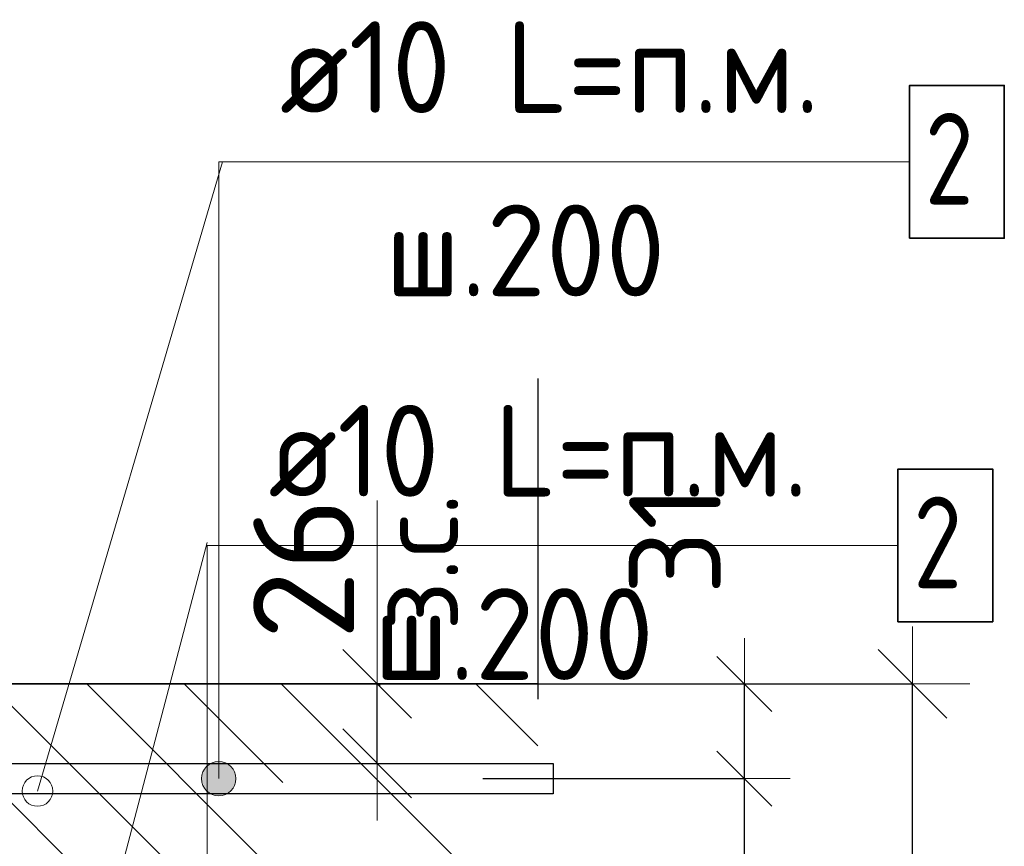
# Model space of a CAD drawing. Header units: metres. Extents: x -38 to 93, y -15 to 21.
# Tile 114 of 194: x 72.452 to 72.775, y 4.635 to 4.906. Entities that reach past the tile are written whole.
import ezdxf

# ---------------------------------------------------------------- set-up
doc = ezdxf.new("R2010")
doc.units = ezdxf.units.M
doc.header["$PDMODE"] = 65
doc.linetypes.add('______4', pattern=[0.135, 0.105, -0.03])
for name, color, linetype, lineweight in [('XR$3$Арм. стержнями верхней зоны', 180, 'Continuous', 35), ('XR$3$ВК__отв в полу 1-2 эт', 220, 'Continuous', 25), ('XR$3$Размерная линия (1)', 7, 'Continuous', 13), ('XR$5$Арм. стержнями верхней зоны', 180, 'Continuous', 35), ('XR$5$Арм.стержн. Арматура края', 96, 'Continuous', 35), ('XR$5$ВК__отв в полу 1-2 эт', 220, 'Continuous', 25), ('XR$5$Размерная линия (1)', 7, 'Continuous', 13), ('XR$5$Размерная линия_ общее', 7, 'Continuous', 13)]:
    doc.layers.add(name, color=color, linetype=linetype, lineweight=lineweight)
doc.styles.add('ISOCPEUR', font='txt')
doc.dimstyles.new('DIMSTYLE_10', dxfattribs={"dimtxt": 0.033, "dimasz": 0.0375, "dimexe": 0, "dimexo": 0, "dimgap": 0.0165, "dimtad": 2, "dimdec": 0, "dimlfac": 1000, "dimrnd": 1, "dimzin": 12, "dimdsep": 46, "dimtxsty": 'ISOCPEUR', "dimblk1": 'ALL_ML_STRICH', "dimblk2": 'ALL_ML_STRICH', "dimsah": 1, "dimcen": 0, "dimclrd": 7, "dimclre": 256, "dimclrt": 7, "dimadec": 0, "dimazin": 0, "dimtfac": 1, "dimtdec": 0, "dimtix": 1, "dimtmove": 2, "dimatfit": 3, "dimfxl": 0, "dimtvp": 1.2, "dimtzin": 0, "dimlwd": 0, "dimlwe": -3, "dimarcsym": 0})
doc.dimstyles.new('DIMSTYLE_12', dxfattribs={"dimtxt": 0.03, "dimasz": 0.03, "dimexe": 0, "dimexo": 0, "dimgap": 0.015, "dimtad": 2, "dimdec": 0, "dimlfac": 1000, "dimrnd": 1, "dimzin": 12, "dimdsep": 46, "dimtxsty": 'ISOCPEUR', "dimblk1": 'ALL_ML_STRICH', "dimblk2": 'ALL_ML_STRICH', "dimsah": 1, "dimcen": 0, "dimclrd": 7, "dimclre": 256, "dimclrt": 7, "dimadec": 0, "dimazin": 0, "dimtfac": 1, "dimtdec": 0, "dimtix": 1, "dimtmove": 2, "dimatfit": 3, "dimfxl": 0, "dimtzin": 0, "dimlwd": 0, "dimlwe": -3, "dimarcsym": 0})
doc.dimstyles.new('DIMSTYLE_14', dxfattribs={"dimtxt": 0.03, "dimasz": 0.03, "dimexe": 0, "dimexo": 0, "dimgap": 0.015, "dimtad": 2, "dimdec": 0, "dimlfac": 1000, "dimrnd": 1, "dimzin": 12, "dimdsep": 46, "dimtxsty": 'ISOCPEUR', "dimblk1": 'ALL_ML_STRICH', "dimblk2": 'ALL_ML_STRICH', "dimsah": 1, "dimcen": 0, "dimclrd": 7, "dimclre": 256, "dimclrt": 7, "dimadec": 0, "dimazin": 0, "dimtfac": 1, "dimtdec": 0, "dimtix": 1, "dimtmove": 2, "dimatfit": 3, "dimfxl": 0, "dimtvp": 1.2, "dimtzin": 0, "dimlwd": 0, "dimlwe": -3, "dimarcsym": 0})
doc.dimstyles.new('DIMSTYLE_8', dxfattribs={"dimtxt": 0.033, "dimasz": 0.0375, "dimexe": 0, "dimexo": 0, "dimgap": 0.0165, "dimtad": 2, "dimdec": 0, "dimlfac": 1000, "dimrnd": 1, "dimzin": 12, "dimdsep": 46, "dimtxsty": 'ISOCPEUR', "dimblk1": 'ALL_ML_STRICH', "dimblk2": 'ALL_ML_STRICH', "dimsah": 1, "dimcen": 0, "dimclrd": 7, "dimclre": 256, "dimclrt": 7, "dimadec": 0, "dimazin": 0, "dimtfac": 1, "dimtdec": 0, "dimtix": 1, "dimtmove": 2, "dimatfit": 3, "dimfxl": 0, "dimtzin": 0, "dimlwd": 0, "dimlwe": -3, "dimarcsym": 0})

# ---------------------------------------------------------------- blocks, each defined once
blk = doc.blocks.new('ALL_ML_STRICH')
at = {"color": 0, "linetype": 'ByBlock', "lineweight": -2}
for p, q in [((0, -0.5), (0, 0.5)), ((-0.3, -0.3), (0.3, 0.3)), ((-1, 0), (0.5, 0))]:
    blk.add_line(p, q, dxfattribs=at)
blk = doc.blocks.new('*D186')
at = {"layer": 'DEFPOINTS', "color": 7, "linetype": 'Continuous', "lineweight": 13, "transparency": 33554687}
for p in [(72.58203, 4.56945), (72.5999, 4.53845), (72.68553, 4.53845)]:
    blk.add_point(p, dxfattribs=at)
at = {"layer": 'XR$3$Размерная линия (1)', "color": 9, "linetype": 'Continuous', "lineweight": -2, "true_color": 0xc7c7c7, "transparency": 33554687}
for p, q in [((72.60203, 4.56945), (72.68553, 4.56945)), ((72.6199, 4.53845), (72.68553, 4.53845))]:
    blk.add_line(p, q, dxfattribs=at)
at = {"layer": 'XR$3$Размерная линия (1)', "color": 7, "linetype": 'Continuous', "lineweight": -2, "transparency": 33554687}
blk.add_line((72.68553, 4.53845), (72.68553, 4.56945), dxfattribs=at)
at = {"layer": 'XR$3$Размерная линия (1)', "color": 7, "linetype": 'Continuous', "lineweight": 13, "transparency": 33554687, "xscale": 0.03, "yscale": 0.03, "zscale": 0.03}
for p, rotation in [((72.68553, 4.56945), 90), ((72.68553, 4.53845), 270)]:
    blk.add_blockref('ALL_ML_STRICH', p, dxfattribs=dict(at, rotation=rotation))
at = {"layer": 'XR$3$Размерная линия (1)', "color": 7, "linetype": 'Continuous', "lineweight": 13, "transparency": 33554687, "insert": (72.66279, 4.61674), "char_height": 0.03, "width": 0.06, "attachment_point": 5, "rotation": 90, "style": 'ISOCPEUR'}
blk.add_mtext('\\A1;{31}', dxfattribs=at)
blk = doc.blocks.new('*D539')
at = {"layer": 'DEFPOINTS', "color": 7, "linetype": 'Continuous', "lineweight": 13, "transparency": 33554687}
for p in [(72.57307, 4.68864), (72.57307, 4.48864), (72.74461, 4.48864)]:
    blk.add_point(p, dxfattribs=at)
at = {"layer": 'XR$5$Размерная линия_ общее', "color": 253, "linetype": 'Continuous', "lineweight": -2, "true_color": 0xa0a0a0, "transparency": 33554687}
for p, q in [((72.59307, 4.68864), (72.74461, 4.68864)), ((72.59307, 4.48864), (72.74461, 4.48864))]:
    blk.add_line(p, q, dxfattribs=at)
at = {"layer": 'XR$5$Размерная линия_ общее', "color": 7, "linetype": 'Continuous', "lineweight": -2, "transparency": 33554687}
blk.add_line((72.74461, 4.48864), (72.74461, 4.68864), dxfattribs=at)
at = {"layer": 'XR$5$Размерная линия_ общее', "color": 7, "linetype": 'Continuous', "lineweight": 13, "transparency": 33554687, "xscale": 0.0375, "yscale": 0.0375, "zscale": 0.0375}
for p, rotation in [((72.74461, 4.68864), 90), ((72.74461, 4.48864), 270)]:
    blk.add_blockref('ALL_ML_STRICH', p, dxfattribs=dict(at, rotation=rotation))
at = {"layer": 'XR$5$Размерная линия_ общее', "color": 7, "linetype": 'Continuous', "lineweight": 13, "transparency": 33554687, "insert": (72.72061, 4.59029), "char_height": 0.033, "width": 0.099, "attachment_point": 5, "rotation": 90, "style": 'ISOCPEUR'}
blk.add_mtext('\\A1;{200}', dxfattribs=at)
blk = doc.blocks.new('*D693')
at = {"layer": 'DEFPOINTS', "color": 7, "linetype": 'Continuous', "lineweight": 13, "transparency": 33554687}
for p in [(72.52942, 4.68864), (72.52942, 4.66264), (72.56941, 4.66264)]:
    blk.add_point(p, dxfattribs=at)
at = {"layer": 'XR$5$Размерная линия_ общее', "color": 253, "linetype": 'Continuous', "lineweight": -2, "true_color": 0xa0a0a0, "transparency": 33554687}
for p, q in [((72.54942, 4.68864), (72.56941, 4.68864)), ((72.54942, 4.66264), (72.56941, 4.66264))]:
    blk.add_line(p, q, dxfattribs=at)
at = {"layer": 'XR$5$Размерная линия_ общее', "color": 7, "linetype": 'Continuous', "lineweight": -2, "transparency": 33554687}
blk.add_line((72.56941, 4.66264), (72.56941, 4.68864), dxfattribs=at)
at = {"layer": 'XR$5$Размерная линия_ общее', "color": 7, "linetype": 'Continuous', "lineweight": 13, "transparency": 33554687, "xscale": 0.0375, "yscale": 0.0375, "zscale": 0.0375}
for p, rotation in [((72.56941, 4.68864), 90), ((72.56941, 4.66264), 270)]:
    blk.add_blockref('ALL_ML_STRICH', p, dxfattribs=dict(at, rotation=rotation))
at = {"layer": 'XR$5$Размерная линия_ общее', "color": 7, "linetype": 'Continuous', "lineweight": 13, "transparency": 33554687, "insert": (72.56894, 4.706), "char_height": 0.027, "width": 0.00135, "attachment_point": 1, "rotation": 90, "line_spacing_factor": 0.60241, "style": 'ISOCPEUR'}
blk.add_mtext('з.с.', dxfattribs=at)
at = {"layer": 'XR$5$Размерная линия_ общее', "color": 7, "linetype": 'Continuous', "lineweight": 13, "transparency": 33554687, "insert": (72.54541, 4.72636), "char_height": 0.033, "width": 0.066, "attachment_point": 5, "rotation": 90, "style": 'ISOCPEUR'}
blk.add_mtext('\\A1;{26}', dxfattribs=at)
blk = doc.blocks.new('*D698')
at = {"layer": 'DEFPOINTS', "color": 7, "linetype": 'Continuous', "lineweight": 13, "transparency": 33554687}
for p in [(72.58398, 4.65764), (72.57695, 4.53364), (72.68961, 4.53364)]:
    blk.add_point(p, dxfattribs=at)
at = {"layer": 'XR$5$Размерная линия (1)', "color": 9, "linetype": 'Continuous', "lineweight": -2, "true_color": 0xc7c7c7, "transparency": 33554687}
for p, q in [((72.60398, 4.65764), (72.68961, 4.65764)), ((72.59695, 4.53364), (72.68961, 4.53364))]:
    blk.add_line(p, q, dxfattribs=at)
at = {"layer": 'XR$5$Размерная линия (1)', "color": 7, "linetype": 'Continuous', "lineweight": -2, "transparency": 33554687}
blk.add_line((72.68961, 4.53364), (72.68961, 4.65764), dxfattribs=at)
at = {"layer": 'XR$5$Размерная линия (1)', "color": 7, "linetype": 'Continuous', "lineweight": 13, "transparency": 33554687, "xscale": 0.03, "yscale": 0.03, "zscale": 0.03}
for p, rotation in [((72.68961, 4.65764), 90), ((72.68961, 4.53364), 270)]:
    blk.add_blockref('ALL_ML_STRICH', p, dxfattribs=dict(at, rotation=rotation))
at = {"layer": 'XR$5$Размерная линия (1)', "color": 7, "linetype": 'Continuous', "lineweight": 13, "transparency": 33554687, "insert": (72.66711, 4.59864), "char_height": 0.03, "width": 0.09, "attachment_point": 5, "rotation": 90, "style": 'ISOCPEUR'}
blk.add_mtext('\\A1;{124}', dxfattribs=at)
blk = doc.blocks.new('*D699')
at = {"layer": 'DEFPOINTS', "color": 7, "linetype": 'Continuous', "lineweight": 13, "transparency": 33554687}
for p in [(72.56611, 4.68864), (72.58398, 4.65764), (72.68961, 4.65764)]:
    blk.add_point(p, dxfattribs=at)
at = {"layer": 'XR$5$Размерная линия (1)', "color": 9, "linetype": 'Continuous', "lineweight": -2, "true_color": 0xc7c7c7, "transparency": 33554687}
for p, q in [((72.58611, 4.68864), (72.68961, 4.68864)), ((72.60398, 4.65764), (72.68961, 4.65764))]:
    blk.add_line(p, q, dxfattribs=at)
at = {"layer": 'XR$5$Размерная линия (1)', "color": 7, "linetype": 'Continuous', "lineweight": -2, "transparency": 33554687}
blk.add_line((72.68961, 4.65764), (72.68961, 4.68864), dxfattribs=at)
at = {"layer": 'XR$5$Размерная линия (1)', "color": 7, "linetype": 'Continuous', "lineweight": 13, "transparency": 33554687, "xscale": 0.03, "yscale": 0.03, "zscale": 0.03}
for p, rotation in [((72.68961, 4.68864), 90), ((72.68961, 4.65764), 270)]:
    blk.add_blockref('ALL_ML_STRICH', p, dxfattribs=dict(at, rotation=rotation))
at = {"layer": 'XR$5$Размерная линия (1)', "color": 7, "linetype": 'Continuous', "lineweight": 13, "transparency": 33554687, "insert": (72.66687, 4.73593), "char_height": 0.03, "width": 0.06, "attachment_point": 5, "rotation": 90, "style": 'ISOCPEUR'}
blk.add_mtext('\\A1;{31}', dxfattribs=at)

msp = doc.modelspace()

# ---------------------------------------------------------------- hatches: boundary and pattern name
at = {"linetype": 'Continuous', "lineweight": 13, "transparency": 33554687}
h = msp.add_hatch(dxfattribs=at)
h.set_pattern_fill('__________540', scale=0.015, style=0, pattern_type=2)
h.set_pattern_definition([(135, (0, 0), (-0.031819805, -0.031819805), [0.4, -0.05, 0, -0.05]), (135, (-0.01591, -0.01591), (-0.031819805, -0.031819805), [0.8, -0.1, 0.1, -0.1])])
h.paths.add_polyline_path([(72.15835, 4.68864), (72.15835, 4.48864), (72.62202, 4.48864), (72.62202, 4.68864)], flags=0)
at = {"layer": 'XR$5$Арм. стержнями верхней зоны', "linetype": 'Continuous', "lineweight": 13, "transparency": 33554687}
for points in [[(72.52043, 4.66248), (72.5148, 4.66248), (72.51278, 4.66045)], [(72.52043, 4.66248), (72.51278, 4.66045), (72.52245, 4.66045)], [(72.5148, 4.66248), (72.52043, 4.66248), (72.51761, 4.66326)], [(72.52245, 4.66045), (72.51278, 4.66045), (72.51199, 4.65764)], [(72.52245, 4.66045), (72.51199, 4.65764), (72.52324, 4.65764)], [(72.52324, 4.65764), (72.51199, 4.65764), (72.51278, 4.65483)], [(72.52324, 4.65764), (72.51278, 4.65483), (72.52245, 4.65483)], [(72.52245, 4.65483), (72.51278, 4.65483), (72.5148, 4.6528)], [(72.52245, 4.65483), (72.5148, 4.6528), (72.52043, 4.6528)], [(72.52043, 4.6528), (72.5148, 4.6528), (72.51761, 4.65201)]]:
    msp.add_hatch(color=7, dxfattribs=at).paths.add_polyline_path(points)

# ---------------------------------------------------------------- linework, layer by layer
at = {"color": 7, "linetype": '______4', "lineweight": 25, "transparency": 33554687}
for p, q in [((72.62202, 4.78864), (72.62202, 4.38864)), ((72.61754, 4.26945), (72.61754, 4.66945))]:
    msp.add_line(p, q, dxfattribs=at)
at = {"color": 7, "linetype": 'Continuous', "lineweight": 13, "transparency": 33554687}
msp.add_line((72.56941, 4.68864), (72.56941, 4.74864), dxfattribs=at)
at = {"color": 7, "linetype": 'Continuous', "lineweight": 35, "transparency": 33554687}
msp.add_line((72.62202, 4.68864), (72.15835, 4.68864), dxfattribs=at)
at = {"color": 7, "linetype": 'Continuous', "lineweight": 13, "transparency": 33554687}
msp.add_circle((72.45831, 4.65359), 0.005, dxfattribs=at)
at = {"layer": 'XR$3$Арм. стержнями верхней зоны', "color": 7, "linetype": 'Continuous', "lineweight": 13, "transparency": 33554687}
for q in [(72.73983, 4.73397), (72.51383, 4.54445)]:
    msp.add_line((72.51383, 4.73397), q, dxfattribs=at)
at = {"layer": 'XR$3$Арм. стержнями верхней зоны', "color": 7, "linetype": 'Continuous', "lineweight": 35, "transparency": 33554687}
msp.add_lwpolyline([(72.73983, 4.70897), (72.77083, 4.70897), (72.77083, 4.75897), (72.73983, 4.75897), (72.73983, 4.70897)], dxfattribs=at)
at = {"layer": 'XR$3$ВК__отв в полу 1-2 эт', "color": 7, "linetype": 'Continuous', "lineweight": 13, "transparency": 33554687}
msp.add_line((72.45954, 4.5284), (72.5138, 4.73499), dxfattribs=at)
at = {"layer": 'XR$5$Арм. стержнями верхней зоны', "color": 7, "linetype": 'Continuous', "lineweight": 13, "transparency": 33554687}
for p, q in [((72.51761, 4.85955), (72.74361, 4.85955)), ((72.51761, 4.85955), (72.51761, 4.65764)), ((72.51761, 4.66326), (72.51761, 4.66326)), ((72.51199, 4.65764), (72.51199, 4.65764)), ((72.52324, 4.65764), (72.52324, 4.65764)), ((72.51761, 4.65201), (72.51761, 4.65201))]:
    msp.add_line(p, q, dxfattribs=at)
at = {"layer": 'XR$5$Арм. стержнями верхней зоны', "color": 7, "linetype": 'Continuous', "lineweight": 35, "transparency": 33554687}
msp.add_lwpolyline([(72.74361, 4.83455), (72.77461, 4.83455), (72.77461, 4.88455), (72.74361, 4.88455), (72.74361, 4.83455)], dxfattribs=at)
at = {"layer": 'XR$5$Арм. стержнями верхней зоны', "color": 4, "linetype": 'Continuous', "lineweight": 25, "transparency": 33554687}
msp.add_lwpolyline([(72.18334, 4.66264), (72.62702, 4.66264), (72.62702, 4.65264), (72.18334, 4.65264), (72.18334, 4.66264)], dxfattribs=at)
at = {"layer": 'XR$5$Арм. стержнями верхней зоны', "color": 7, "linetype": 'Continuous', "lineweight": 13, "transparency": 33554687}
msp.add_circle((72.51761, 4.65764), 0.00563, dxfattribs=at)
at = {"layer": 'XR$5$Арм.стержн. Арматура края', "color": 4, "linetype": 'Continuous', "lineweight": 25, "transparency": 33554687}
msp.add_lwpolyline([(72.18334, 4.63407), (72.18407, 4.63929), (72.18586, 4.64473), (72.18867, 4.64974), (72.19211, 4.65387), (72.19624, 4.65731), (72.20125, 4.66012), (72.20669, 4.66191), (72.21191, 4.66264), (72.62702, 4.66264), (72.62702, 4.65264), (72.2126, 4.65264), (72.20896, 4.65213), (72.2053, 4.65092), (72.20194, 4.64904), (72.19921, 4.64677), (72.19694, 4.64404), (72.19506, 4.64068), (72.19385, 4.63702), (72.19334, 4.63338)], dxfattribs=at)
at = {"layer": 'XR$5$ВК__отв в полу 1-2 эт', "color": 7, "linetype": 'Continuous', "lineweight": 13, "transparency": 33554687}
msp.add_line((72.45834, 4.65359), (72.51882, 4.85958), dxfattribs=at)

# ---------------------------------------------------------------- texts
at = {"layer": 'XR$3$Арм. стержнями верхней зоны', "color": 7, "linetype": 'Continuous', "lineweight": 25, "transparency": 33554687, "char_height": 0.03, "attachment_point": 7, "style": 'ISOCPEUR'}
for s, insert, width in [('\\W0.94;ø10 L=п.м.', (72.53383, 4.74997), 0.1999832), ('\\W0.78;2', (72.74483, 4.71997), 0.0326407), ('\\W0.95;ш.200 ', (72.56833, 4.68997), 0.1311995)]:
    msp.add_mtext(s, dxfattribs=dict(at, insert=insert, width=width))
at = {"layer": 'XR$5$Арм. стержнями верхней зоны', "color": 7, "linetype": 'Continuous', "lineweight": 25, "transparency": 33554687, "char_height": 0.03, "attachment_point": 7, "style": 'ISOCPEUR'}
for s, insert, width in [('\\W0.94;ø10 L=п.м.', (72.53761, 4.87555), 0.1999832), ('\\W0.78;2', (72.74861, 4.84555), 0.0326407), ('\\W0.95;ш.200 ', (72.57211, 4.81555), 0.1311995)]:
    msp.add_mtext(s, dxfattribs=dict(at, insert=insert, width=width))

# ---------------------------------------------------------------- dimensions: what is measured, and where the dimension line sits
at = {"layer": 'XR$3$Размерная линия (1)', "color": 7, "linetype": 'Continuous', "lineweight": 13, "transparency": 33554687}
dim = msp.add_linear_dim(base=(72.68553, 4.56945), p1=(72.6199, 4.53845), p2=(72.60203, 4.56945), angle=90, dimstyle='DIMSTYLE_14', override={"dimpost": '<>', "dimclrd": 7, "dimclre": 9, "dimclrt": 7, "dimlwd": 0, "dimlwe": 65533}, dxfattribs=at)
dim.commit()
dim.dimension.update_dxf_attribs({"geometry": '*D186', "text_midpoint": (72.66279, 4.61674), "dimtype": 160})
at = {"layer": 'XR$5$Размерная линия (1)', "color": 7, "linetype": 'Continuous', "lineweight": 13, "transparency": 33554687}
for base, p1, p2, dimstyle, picture, middle in [((72.68961, 4.68864), (72.60398, 4.65764), (72.58611, 4.68864), 'DIMSTYLE_14', '*D699', (72.66687, 4.73593)), ((72.68961, 4.65764), (72.59695, 4.53364), (72.60398, 4.65764), 'DIMSTYLE_12', '*D698', (72.66711, 4.59864))]:
    dim = msp.add_linear_dim(base=base, p1=p1, p2=p2, angle=90, dimstyle=dimstyle, override={"dimpost": '<>', "dimclrd": 7, "dimclre": 9, "dimclrt": 7, "dimlwd": 0, "dimlwe": 65533}, dxfattribs=at)
    dim.commit()
    dim.dimension.update_dxf_attribs({"geometry": picture, "text_midpoint": middle, "dimtype": 160})
at = {"layer": 'XR$5$Размерная линия_ общее', "color": 7, "linetype": 'Continuous', "lineweight": 13, "transparency": 33554687}
dim = msp.add_linear_dim(base=(72.56941, 4.68864), p1=(72.54942, 4.66264), p2=(72.54942, 4.68864), angle=90, text='<>\\Xз.с.', dimstyle='DIMSTYLE_10', override={"dimpost": '<>', "dimclrd": 7, "dimclre": 253, "dimclrt": 7, "dimlwd": 0, "dimlwe": 65533}, dxfattribs=at)
dim.commit()
dim.dimension.update_dxf_attribs({"geometry": '*D693', "text_midpoint": (72.54541, 4.72636), "dimtype": 160})
dim = msp.add_linear_dim(base=(72.74461, 4.68864), p1=(72.59307, 4.48864), p2=(72.59307, 4.68864), angle=90, dimstyle='DIMSTYLE_8', override={"dimpost": '<>', "dimclrd": 7, "dimclre": 253, "dimclrt": 7, "dimlwd": 0, "dimlwe": 65533}, dxfattribs=at)
dim.commit()
dim.dimension.update_dxf_attribs({"geometry": '*D539', "text_midpoint": (72.72061, 4.59029), "dimtype": 160})

doc.saveas('drawing.dxf')
